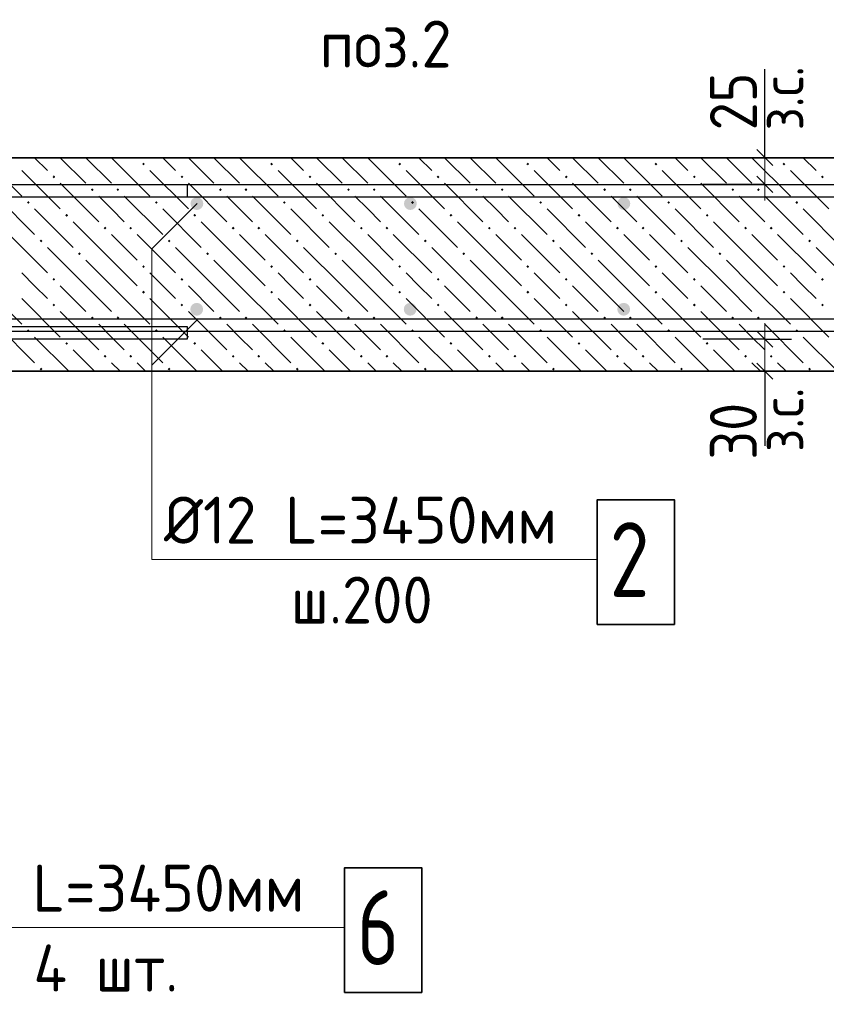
# Model space of a CAD drawing. Header units: millimetres. Extents: x 0 to 21005, y -5 to 14850.
# Tile 5 of 23: x 3453 to 5342, y 10603 to 12908. Entities that reach past the tile are written whole.
import ezdxf

# ---------------------------------------------------------------- set-up
doc = ezdxf.new("R2010")
doc.units = ezdxf.units.MM
for name, color, linetype, lineweight in [('Standard', 7, 'Continuous', 25), ('Обрамление П-обр. равн.', 7, 'Continuous', 25), ('Позиционная метка линия выноска', 7, 'Continuous', 13), ('Размерная линия_ общее', 7, 'Continuous', 13), ('Текст_ общее', 7, 'Continuous', 25), ('Фоновоя арматура Х1', 7, 'Continuous', 25)]:
    doc.layers.add(name, color=color, linetype=linetype, lineweight=lineweight)
doc.layers.add('ЖБ Лестница', color=7, linetype='Continuous', lineweight=25, true_color=0xe0e0ff)
doc.layers.add('Размерная выноска', color=7, linetype='Continuous')
doc.styles.add('ISOCPEUR', font='txt')

msp = doc.modelspace()

# ---------------------------------------------------------------- hatches: boundary and pattern name
at = {"layer": 'ЖБ Лестница', "linetype": 'Continuous', "lineweight": 18, "transparency": 33554687}
for points in [[(3739.2, 12570.3), (3742.5, 12573.6), (3745.7, 12570.3), (3742.5, 12567.1)], [(4039.2, 12570.3), (4042.5, 12573.6), (4045.7, 12570.3), (4042.5, 12567.1)], [(4339.2, 12570.3), (4342.5, 12573.6), (4345.7, 12570.3), (4342.5, 12567.1)], [(4639.2, 12570.3), (4642.5, 12573.6), (4645.8, 12570.3), (4642.5, 12567.1)], [(4939.2, 12570.3), (4942.5, 12573.6), (4945.8, 12570.3), (4942.5, 12567.1)], [(5239.2, 12570.3), (5242.5, 12573.6), (5245.8, 12570.3), (5242.5, 12567.1)], [(3529.3, 12540.3), (3532.5, 12543.6), (3535.7, 12540.3), (3532.5, 12537.1)], [(3829.3, 12540.3), (3832.5, 12543.6), (3835.7, 12540.3), (3832.5, 12537.1)], [(4129.3, 12540.3), (4132.5, 12543.6), (4135.7, 12540.3), (4132.5, 12537.1)], [(4429.3, 12540.3), (4432.5, 12543.6), (4435.7, 12540.3), (4432.5, 12537.1)], [(4729.3, 12540.3), (4732.5, 12543.6), (4735.7, 12540.3), (4732.5, 12537.1)], [(5029.3, 12540.3), (5032.5, 12543.6), (5035.7, 12540.3), (5032.5, 12537.1)], [(5329.3, 12540.3), (5332.5, 12543.6), (5335.7, 12540.3), (5332.5, 12537.1)], [(3619.3, 12510.3), (3622.5, 12513.6), (3625.7, 12510.3), (3622.5, 12507.1)], [(3679.3, 12510.3), (3682.5, 12513.6), (3685.7, 12510.3), (3682.5, 12507.1)], [(3919.3, 12510.3), (3922.5, 12513.6), (3925.7, 12510.3), (3922.5, 12507.1)], [(3979.3, 12510.3), (3982.5, 12513.6), (3985.7, 12510.3), (3982.5, 12507.1)], [(4219.3, 12510.3), (4222.5, 12513.6), (4225.7, 12510.3), (4222.5, 12507.1)], [(4279.3, 12510.3), (4282.5, 12513.6), (4285.7, 12510.3), (4282.5, 12507.1)], [(4519.3, 12510.3), (4522.5, 12513.6), (4525.7, 12510.3), (4522.5, 12507.1)], [(4579.3, 12510.3), (4582.5, 12513.6), (4585.7, 12510.3), (4582.5, 12507.1)], [(4819.3, 12510.3), (4822.5, 12513.6), (4825.7, 12510.3), (4822.5, 12507.1)], [(4879.3, 12510.3), (4882.5, 12513.6), (4885.7, 12510.3), (4882.5, 12507.1)], [(5119.3, 12510.3), (5122.5, 12513.6), (5125.7, 12510.3), (5122.5, 12507.1)], [(5179.3, 12510.3), (5182.5, 12513.6), (5185.7, 12510.3), (5182.5, 12507.1)], [(3469.3, 12480.3), (3472.5, 12483.6), (3475.7, 12480.3), (3472.5, 12477.1)], [(3769.3, 12480.3), (3772.5, 12483.6), (3775.7, 12480.3), (3772.5, 12477.1)], [(4069.3, 12480.3), (4072.5, 12483.6), (4075.7, 12480.3), (4072.5, 12477.1)], [(4369.3, 12480.3), (4372.5, 12483.6), (4375.7, 12480.3), (4372.5, 12477.1)], [(4669.3, 12480.3), (4672.5, 12483.6), (4675.7, 12480.3), (4672.5, 12477.1)], [(4969.3, 12480.3), (4972.5, 12483.6), (4975.7, 12480.3), (4972.5, 12477.1)], [(5269.3, 12480.3), (5272.5, 12483.6), (5275.7, 12480.3), (5272.5, 12477.1)], [(3559.2, 12450.3), (3562.5, 12453.6), (3565.8, 12450.3), (3562.5, 12447.1)], [(3859.2, 12450.3), (3862.5, 12453.6), (3865.8, 12450.3), (3862.5, 12447.1)], [(4159.2, 12450.3), (4162.5, 12453.6), (4165.8, 12450.3), (4162.5, 12447.1)], [(4459.2, 12450.3), (4462.5, 12453.6), (4465.8, 12450.3), (4462.5, 12447.1)], [(4759.2, 12450.3), (4762.5, 12453.6), (4765.8, 12450.3), (4762.5, 12447.1)], [(5059.2, 12450.3), (5062.5, 12453.6), (5065.8, 12450.3), (5062.5, 12447.1)], [(3649.2, 12420.3), (3652.5, 12423.6), (3655.8, 12420.3), (3652.5, 12417.1)], [(3709.2, 12420.3), (3712.5, 12423.6), (3715.8, 12420.3), (3712.5, 12417.1)], [(3949.2, 12420.3), (3952.5, 12423.6), (3955.8, 12420.3), (3952.5, 12417.1)], [(4009.2, 12420.3), (4012.5, 12423.6), (4015.8, 12420.3), (4012.5, 12417.1)], [(4249.2, 12420.3), (4252.5, 12423.6), (4255.8, 12420.3), (4252.5, 12417.1)], [(4309.2, 12420.3), (4312.5, 12423.6), (4315.8, 12420.3), (4312.5, 12417.1)], [(4549.2, 12420.3), (4552.5, 12423.6), (4555.8, 12420.3), (4552.5, 12417.1)], [(4609.2, 12420.3), (4612.5, 12423.6), (4615.8, 12420.3), (4612.5, 12417.1)], [(4849.2, 12420.3), (4852.5, 12423.6), (4855.8, 12420.3), (4852.5, 12417.1)], [(4909.2, 12420.3), (4912.5, 12423.6), (4915.8, 12420.3), (4912.5, 12417.1)], [(5149.2, 12420.3), (5152.5, 12423.6), (5155.8, 12420.3), (5152.5, 12417.1)], [(5209.2, 12420.3), (5212.5, 12423.6), (5215.8, 12420.3), (5212.5, 12417.1)], [(3499.2, 12390.3), (3502.5, 12393.6), (3505.8, 12390.3), (3502.5, 12387.1)], [(3799.2, 12390.3), (3802.5, 12393.6), (3805.8, 12390.3), (3802.5, 12387.1)], [(4099.2, 12390.3), (4102.5, 12393.6), (4105.8, 12390.3), (4102.5, 12387.1)], [(4399.2, 12390.3), (4402.5, 12393.6), (4405.8, 12390.3), (4402.5, 12387.1)], [(4699.2, 12390.3), (4702.5, 12393.6), (4705.8, 12390.3), (4702.5, 12387.1)], [(4999.2, 12390.3), (5002.5, 12393.6), (5005.8, 12390.3), (5002.5, 12387.1)], [(5299.2, 12390.3), (5302.5, 12393.6), (5305.8, 12390.3), (5302.5, 12387.1)], [(3589.2, 12360.3), (3592.5, 12363.6), (3595.7, 12360.3), (3592.5, 12357.1)], [(3889.2, 12360.3), (3892.5, 12363.6), (3895.7, 12360.3), (3892.5, 12357.1)], [(4189.2, 12360.3), (4192.5, 12363.6), (4195.7, 12360.3), (4192.5, 12357.1)], [(4489.2, 12360.3), (4492.5, 12363.6), (4495.8, 12360.3), (4492.5, 12357.1)], [(4789.2, 12360.3), (4792.5, 12363.6), (4795.8, 12360.3), (4792.5, 12357.1)], [(5089.2, 12360.3), (5092.5, 12363.6), (5095.8, 12360.3), (5092.5, 12357.1)], [(3739.2, 12330.3), (3742.5, 12333.6), (3745.7, 12330.3), (3742.5, 12327.1)], [(4039.2, 12330.3), (4042.5, 12333.6), (4045.7, 12330.3), (4042.5, 12327.1)], [(4339.2, 12330.3), (4342.5, 12333.6), (4345.7, 12330.3), (4342.5, 12327.1)], [(4639.2, 12330.3), (4642.5, 12333.6), (4645.8, 12330.3), (4642.5, 12327.1)], [(4939.2, 12330.3), (4942.5, 12333.6), (4945.8, 12330.3), (4942.5, 12327.1)], [(5239.2, 12330.3), (5242.5, 12333.6), (5245.8, 12330.3), (5242.5, 12327.1)], [(3529.3, 12300.3), (3532.5, 12303.6), (3535.7, 12300.3), (3532.5, 12297.1)], [(3829.3, 12300.3), (3832.5, 12303.6), (3835.7, 12300.3), (3832.5, 12297.1)], [(4129.3, 12300.3), (4132.5, 12303.6), (4135.7, 12300.3), (4132.5, 12297.1)], [(4429.3, 12300.3), (4432.5, 12303.6), (4435.7, 12300.3), (4432.5, 12297.1)], [(4729.3, 12300.3), (4732.5, 12303.6), (4735.7, 12300.3), (4732.5, 12297.1)], [(5029.3, 12300.3), (5032.5, 12303.6), (5035.7, 12300.3), (5032.5, 12297.1)], [(5329.3, 12300.3), (5332.5, 12303.6), (5335.7, 12300.3), (5332.5, 12297.1)], [(3739.2, 12270.3), (3742.5, 12273.6), (3745.7, 12270.3), (3742.5, 12267.1)], [(4039.2, 12270.3), (4042.5, 12273.6), (4045.7, 12270.3), (4042.5, 12267.1)], [(4339.2, 12270.3), (4342.5, 12273.6), (4345.7, 12270.3), (4342.5, 12267.1)], [(4639.2, 12270.3), (4642.5, 12273.6), (4645.8, 12270.3), (4642.5, 12267.1)], [(4939.2, 12270.3), (4942.5, 12273.6), (4945.8, 12270.3), (4942.5, 12267.1)], [(5239.2, 12270.3), (5242.5, 12273.6), (5245.8, 12270.3), (5242.5, 12267.1)], [(3529.3, 12240.3), (3532.5, 12243.6), (3535.7, 12240.3), (3532.5, 12237.1)], [(3829.3, 12240.3), (3832.5, 12243.6), (3835.7, 12240.3), (3832.5, 12237.1)], [(4129.3, 12240.3), (4132.5, 12243.6), (4135.7, 12240.3), (4132.5, 12237.1)], [(4429.3, 12240.3), (4432.5, 12243.6), (4435.7, 12240.3), (4432.5, 12237.1)], [(4729.3, 12240.3), (4732.5, 12243.6), (4735.7, 12240.3), (4732.5, 12237.1)], [(5029.3, 12240.3), (5032.5, 12243.6), (5035.7, 12240.3), (5032.5, 12237.1)], [(5329.3, 12240.3), (5332.5, 12243.6), (5335.7, 12240.3), (5332.5, 12237.1)], [(3619.3, 12210.3), (3622.5, 12213.6), (3625.7, 12210.3), (3622.5, 12207.1)], [(3679.3, 12210.3), (3682.5, 12213.6), (3685.7, 12210.3), (3682.5, 12207.1)], [(3919.3, 12210.3), (3922.5, 12213.6), (3925.7, 12210.3), (3922.5, 12207.1)], [(3979.3, 12210.3), (3982.5, 12213.6), (3985.7, 12210.3), (3982.5, 12207.1)], [(4219.3, 12210.3), (4222.5, 12213.6), (4225.7, 12210.3), (4222.5, 12207.1)], [(4279.3, 12210.3), (4282.5, 12213.6), (4285.7, 12210.3), (4282.5, 12207.1)], [(4519.3, 12210.3), (4522.5, 12213.6), (4525.7, 12210.3), (4522.5, 12207.1)], [(4579.3, 12210.3), (4582.5, 12213.6), (4585.7, 12210.3), (4582.5, 12207.1)], [(4819.3, 12210.3), (4822.5, 12213.6), (4825.7, 12210.3), (4822.5, 12207.1)], [(4879.3, 12210.3), (4882.5, 12213.6), (4885.7, 12210.3), (4882.5, 12207.1)], [(5119.3, 12210.3), (5122.5, 12213.6), (5125.7, 12210.3), (5122.5, 12207.1)], [(5179.3, 12210.3), (5182.5, 12213.6), (5185.7, 12210.3), (5182.5, 12207.1)], [(3469.3, 12180.3), (3472.5, 12183.6), (3475.7, 12180.3), (3472.5, 12177.1)], [(3769.3, 12180.3), (3772.5, 12183.6), (3775.7, 12180.3), (3772.5, 12177.1)], [(4069.3, 12180.3), (4072.5, 12183.6), (4075.7, 12180.3), (4072.5, 12177.1)], [(4369.3, 12180.3), (4372.5, 12183.6), (4375.7, 12180.3), (4372.5, 12177.1)], [(4669.3, 12180.3), (4672.5, 12183.6), (4675.7, 12180.3), (4672.5, 12177.1)], [(4969.3, 12180.3), (4972.5, 12183.6), (4975.7, 12180.3), (4972.5, 12177.1)], [(5269.3, 12180.3), (5272.5, 12183.6), (5275.7, 12180.3), (5272.5, 12177.1)], [(3559.2, 12150.3), (3562.5, 12153.6), (3565.8, 12150.3), (3562.5, 12147.1)], [(3859.2, 12150.3), (3862.5, 12153.6), (3865.8, 12150.3), (3862.5, 12147.1)], [(4159.2, 12150.3), (4162.5, 12153.6), (4165.8, 12150.3), (4162.5, 12147.1)], [(4459.2, 12150.3), (4462.5, 12153.6), (4465.8, 12150.3), (4462.5, 12147.1)], [(4759.2, 12150.3), (4762.5, 12153.6), (4765.8, 12150.3), (4762.5, 12147.1)], [(5059.2, 12150.3), (5062.5, 12153.6), (5065.8, 12150.3), (5062.5, 12147.1)], [(3649.2, 12120.3), (3652.5, 12123.6), (3655.8, 12120.3), (3652.5, 12117.1)], [(3709.2, 12120.3), (3712.5, 12123.6), (3715.8, 12120.3), (3712.5, 12117.1)], [(3949.2, 12120.3), (3952.5, 12123.6), (3955.8, 12120.3), (3952.5, 12117.1)], [(4009.2, 12120.3), (4012.5, 12123.6), (4015.8, 12120.3), (4012.5, 12117.1)], [(4249.2, 12120.3), (4252.5, 12123.6), (4255.8, 12120.3), (4252.5, 12117.1)], [(4309.2, 12120.3), (4312.5, 12123.6), (4315.8, 12120.3), (4312.5, 12117.1)], [(4549.2, 12120.3), (4552.5, 12123.6), (4555.8, 12120.3), (4552.5, 12117.1)], [(4609.2, 12120.3), (4612.5, 12123.6), (4615.8, 12120.3), (4612.5, 12117.1)], [(4849.2, 12120.3), (4852.5, 12123.6), (4855.8, 12120.3), (4852.5, 12117.1)], [(4909.2, 12120.3), (4912.5, 12123.6), (4915.8, 12120.3), (4912.5, 12117.1)], [(5149.2, 12120.3), (5152.5, 12123.6), (5155.8, 12120.3), (5152.5, 12117.1)], [(5209.2, 12120.3), (5212.5, 12123.6), (5215.8, 12120.3), (5212.5, 12117.1)], [(3499.2, 12090.3), (3502.5, 12093.6), (3505.8, 12090.3), (3502.5, 12087.1)], [(3799.2, 12090.3), (3802.5, 12093.6), (3805.8, 12090.3), (3802.5, 12087.1)], [(4099.2, 12090.3), (4102.5, 12093.6), (4105.8, 12090.3), (4102.5, 12087.1)], [(4399.2, 12090.3), (4402.5, 12093.6), (4405.8, 12090.3), (4402.5, 12087.1)], [(4699.2, 12090.3), (4702.5, 12093.6), (4705.8, 12090.3), (4702.5, 12087.1)], [(4999.2, 12090.3), (5002.5, 12093.6), (5005.8, 12090.3), (5002.5, 12087.1)], [(5299.2, 12090.3), (5302.5, 12093.6), (5305.8, 12090.3), (5302.5, 12087.1)]]:
    msp.add_hatch(color=7, dxfattribs=at).paths.add_polyline_path(points, flags=16)
at = {"layer": 'Фоновоя арматура Х1', "linetype": 'Continuous', "lineweight": 35, "transparency": 33554687}
for points in [[(3882.5, 12477.8), (3881.4, 12483.6), (3878.1, 12488.4), (3873.2, 12491.7), (3867.5, 12492.8), (3861.8, 12491.7), (3856.9, 12488.4), (3853.6, 12483.6), (3852.5, 12477.8), (3853.6, 12472.1), (3856.9, 12467.2), (3861.8, 12464), (3867.5, 12462.8), (3873.2, 12464), (3878.1, 12467.2), (3881.4, 12472.1)], [(4382.5, 12477.8), (4381.4, 12483.6), (4378.1, 12488.4), (4373.2, 12491.7), (4367.5, 12492.8), (4361.8, 12491.7), (4356.9, 12488.4), (4353.6, 12483.6), (4352.5, 12477.8), (4353.6, 12472.1), (4356.9, 12467.2), (4361.8, 12464), (4367.5, 12462.8), (4373.2, 12464), (4378.1, 12467.2), (4381.4, 12472.1)], [(4882.5, 12477.8), (4881.4, 12483.6), (4878.1, 12488.4), (4873.2, 12491.7), (4867.5, 12492.8), (4861.8, 12491.7), (4856.9, 12488.4), (4853.6, 12483.6), (4852.5, 12477.8), (4853.6, 12472.1), (4856.9, 12467.2), (4861.8, 12464), (4867.5, 12462.8), (4873.2, 12464), (4878.1, 12467.2), (4881.4, 12472.1)], [(3882.1, 12230.3), (3880.9, 12236.1), (3877.7, 12241), (3872.8, 12244.2), (3867.1, 12245.3), (3861.3, 12244.2), (3856.5, 12241), (3853.2, 12236.1), (3852.1, 12230.3), (3853.2, 12224.6), (3856.5, 12219.7), (3861.3, 12216.5), (3867.1, 12215.3), (3872.8, 12216.5), (3877.7, 12219.7), (3880.9, 12224.6)], [(4382.1, 12230.3), (4380.9, 12236.1), (4377.7, 12241), (4372.8, 12244.2), (4367.1, 12245.3), (4361.3, 12244.2), (4356.5, 12241), (4353.2, 12236.1), (4352.1, 12230.3), (4353.2, 12224.6), (4356.5, 12219.7), (4361.3, 12216.5), (4367.1, 12215.3), (4372.8, 12216.5), (4377.7, 12219.7), (4380.9, 12224.6)], [(4882.1, 12230.3), (4880.9, 12236.1), (4877.7, 12241), (4872.8, 12244.2), (4867.1, 12245.3), (4861.3, 12244.2), (4856.5, 12241), (4853.2, 12236.1), (4852.1, 12230.3), (4853.2, 12224.6), (4856.5, 12219.7), (4861.3, 12216.5), (4867.1, 12215.3), (4872.8, 12216.5), (4877.7, 12219.7), (4880.9, 12224.6)]]:
    msp.add_hatch(color=7, dxfattribs=at).paths.add_polyline_path(points)

# ---------------------------------------------------------------- linework, layer by layer
at = {"color": 7, "linetype": 'Continuous', "lineweight": 25, "transparency": 33554687}
for points in [[(2305, 12522.8), (7829.4, 12522.8), (7835, 12522.6), (7840.8, 12522.1), (7846.5, 12521.2), (7852.1, 12520), (7857.6, 12518.6), (7863.1, 12516.8), (7868.5, 12514.7), (7873.6, 12512.4), (15043.6, 8927.4)], [(15030.7, 8900.3), (7860.7, 12485.3), (7856.9, 12487), (7853.1, 12488.5), (7849.1, 12489.8), (7845.2, 12490.8), (7841.2, 12491.7), (7837.1, 12492.3), (7833, 12492.7), (7828.8, 12492.8), (2305, 12492.8), (2305, 12522.8)]]:
    msp.add_lwpolyline(points, dxfattribs=at)
at = {"layer": 'ЖБ Лестница', "color": 7, "linetype": 'Continuous', "lineweight": 35, "transparency": 33554687}
for p, q in [((8617.5, 12585.3), (2742.9, 12585.3)), ((2742.9, 12085.3), (7867.5, 12085.3))]:
    msp.add_line(p, q, dxfattribs=at)
at = {"layer": 'ЖБ Лестница', "color": 9, "linetype": 'Continuous', "lineweight": 18, "true_color": 0xc7c7c7, "transparency": 33554687}
for p, q in [((3367.5, 12585.3), (3457.5, 12495.3)), ((3487.5, 12585.3), (3487.5, 12585.3)), ((3517.5, 12555.3), (3487.5, 12585.3)), ((3547.5, 12585.3), (3607.5, 12525.3)), ((3607.5, 12585.3), (3607.5, 12585.3)), ((3607.5, 12585.3), (3667.5, 12525.3)), ((3667.5, 12585.3), (3757.5, 12495.3)), ((3667.5, 12585.3), (3667.5, 12585.3)), ((3727.5, 12585.3), (3727.5, 12585.3)), ((3787.5, 12585.3), (3787.5, 12585.3)), ((3817.5, 12555.3), (3787.5, 12585.3)), ((3847.5, 12585.3), (3907.5, 12525.3)), ((3907.5, 12585.3), (3907.5, 12585.3)), ((3907.5, 12585.3), (3967.5, 12525.3)), ((3967.5, 12585.3), (4057.5, 12495.3)), ((3967.5, 12585.3), (3967.5, 12585.3)), ((4027.5, 12585.3), (4027.5, 12585.3)), ((4087.5, 12585.3), (4087.5, 12585.3)), ((4117.5, 12555.3), (4087.5, 12585.3)), ((4147.5, 12585.3), (4207.5, 12525.3)), ((4207.5, 12585.3), (4207.5, 12585.3)), ((4207.5, 12585.3), (4267.5, 12525.3)), ((4267.5, 12585.3), (4357.5, 12495.3)), ((4267.5, 12585.3), (4267.5, 12585.3)), ((4327.5, 12585.3), (4327.5, 12585.3)), ((4387.5, 12585.3), (4387.5, 12585.3)), ((4417.5, 12555.3), (4387.5, 12585.3)), ((4447.5, 12585.3), (4507.5, 12525.3)), ((4507.5, 12585.3), (4507.5, 12585.3)), ((4507.5, 12585.3), (4567.5, 12525.3)), ((4567.5, 12585.3), (4657.5, 12495.3)), ((4567.5, 12585.3), (4567.5, 12585.3)), ((4627.5, 12585.3), (4627.5, 12585.3)), ((4687.5, 12585.3), (4687.5, 12585.3)), ((4717.5, 12555.3), (4687.5, 12585.3)), ((4747.5, 12585.3), (4807.5, 12525.3)), ((4807.5, 12585.3), (4807.5, 12585.3)), ((4807.5, 12585.3), (4867.5, 12525.3)), ((4867.5, 12585.3), (4957.5, 12495.3)), ((4867.5, 12585.3), (4867.5, 12585.3)), ((4927.5, 12585.3), (4927.5, 12585.3)), ((4987.5, 12585.3), (4987.5, 12585.3)), ((5017.5, 12555.3), (4987.5, 12585.3)), ((5047.5, 12585.3), (5107.5, 12525.3)), ((5107.5, 12585.3), (5107.5, 12585.3)), ((5107.5, 12585.3), (5167.5, 12525.3)), ((5167.5, 12585.3), (5257.5, 12495.3)), ((5167.5, 12585.3), (5167.5, 12585.3)), ((5227.5, 12585.3), (5227.5, 12585.3)), ((5287.5, 12585.3), (5287.5, 12585.3)), ((5317.5, 12555.3), (5287.5, 12585.3)), ((3457.5, 12555.3), (3547.5, 12465.3)), ((3757.5, 12555.3), (3847.5, 12465.3)), ((4057.5, 12555.3), (4147.5, 12465.3)), ((4357.5, 12555.3), (4447.5, 12465.3)), ((4657.5, 12555.3), (4747.5, 12465.3)), ((4957.5, 12555.3), (5047.5, 12465.3)), ((5257.5, 12555.3), (5347.5, 12465.3)), ((3547.5, 12525.3), (3637.5, 12435.3)), ((3847.5, 12525.3), (3937.5, 12435.3)), ((4147.5, 12525.3), (4237.5, 12435.3)), ((4447.5, 12525.3), (4537.5, 12435.3)), ((4747.5, 12525.3), (4837.5, 12435.3)), ((5047.5, 12525.3), (5137.5, 12435.3)), ((3397.5, 12495.3), (3487.5, 12405.3)), ((3667.5, 12465.3), (3637.5, 12495.3)), ((3697.5, 12495.3), (3787.5, 12405.3)), ((3967.5, 12465.3), (3937.5, 12495.3)), ((3997.5, 12495.3), (4087.5, 12405.3)), ((4267.5, 12465.3), (4237.5, 12495.3)), ((4297.5, 12495.3), (4387.5, 12405.3)), ((4567.5, 12465.3), (4537.5, 12495.3)), ((4597.5, 12495.3), (4687.5, 12405.3)), ((4867.5, 12465.3), (4837.5, 12495.3)), ((4897.5, 12495.3), (4987.5, 12405.3)), ((5167.5, 12465.3), (5137.5, 12495.3)), ((5197.5, 12495.3), (5287.5, 12405.3)), ((3487.5, 12465.3), (3577.5, 12375.3)), ((3697.5, 12435.3), (3667.5, 12465.3)), ((3787.5, 12465.3), (3877.5, 12375.3)), ((3997.5, 12435.3), (3967.5, 12465.3)), ((4087.5, 12465.3), (4177.5, 12375.3)), ((4297.5, 12435.3), (4267.5, 12465.3)), ((4387.5, 12465.3), (4477.5, 12375.3)), ((4597.5, 12435.3), (4567.5, 12465.3)), ((4687.5, 12465.3), (4777.5, 12375.3)), ((4897.5, 12435.3), (4867.5, 12465.3)), ((4987.5, 12465.3), (5077.5, 12375.3)), ((5197.5, 12435.3), (5167.5, 12465.3)), ((5287.5, 12465.3), (5377.5, 12375.3)), ((3667.5, 12345.3), (3577.5, 12435.3)), ((3967.5, 12345.3), (3877.5, 12435.3)), ((4267.5, 12345.3), (4177.5, 12435.3)), ((4567.5, 12345.3), (4477.5, 12435.3)), ((4867.5, 12345.3), (4777.5, 12435.3)), ((5167.5, 12345.3), (5077.5, 12435.3)), ((3427.5, 12405.3), (3517.5, 12315.3)), ((3667.5, 12405.3), (3727.5, 12345.3)), ((3727.5, 12405.3), (3817.5, 12315.3)), ((3967.5, 12405.3), (4027.5, 12345.3)), ((4027.5, 12405.3), (4117.5, 12315.3)), ((4267.5, 12405.3), (4327.5, 12345.3)), ((4327.5, 12405.3), (4417.5, 12315.3)), ((4567.5, 12405.3), (4627.5, 12345.3)), ((4627.5, 12405.3), (4717.5, 12315.3)), ((4867.5, 12405.3), (4927.5, 12345.3)), ((4927.5, 12405.3), (5017.5, 12315.3)), ((5167.5, 12405.3), (5227.5, 12345.3)), ((5227.5, 12405.3), (5317.5, 12315.3)), ((3607.5, 12285.3), (3517.5, 12375.3)), ((3907.5, 12285.3), (3817.5, 12375.3)), ((4207.5, 12285.3), (4117.5, 12375.3)), ((4507.5, 12285.3), (4417.5, 12375.3)), ((4807.5, 12285.3), (4717.5, 12375.3)), ((5107.5, 12285.3), (5017.5, 12375.3)), ((5407.5, 12285.3), (5317.5, 12375.3)), ((3607.5, 12345.3), (3667.5, 12285.3)), ((3667.5, 12345.3), (3727.5, 12285.3)), ((3907.5, 12345.3), (3967.5, 12285.3)), ((3967.5, 12345.3), (4027.5, 12285.3)), ((4207.5, 12345.3), (4267.5, 12285.3)), ((4267.5, 12345.3), (4327.5, 12285.3)), ((4507.5, 12345.3), (4567.5, 12285.3)), ((4567.5, 12345.3), (4627.5, 12285.3)), ((4807.5, 12345.3), (4867.5, 12285.3)), ((4867.5, 12345.3), (4927.5, 12285.3)), ((5107.5, 12345.3), (5167.5, 12285.3)), ((5167.5, 12345.3), (5227.5, 12285.3)), ((3487.5, 12285.3), (3457.5, 12315.3)), ((3787.5, 12285.3), (3757.5, 12315.3)), ((4087.5, 12285.3), (4057.5, 12315.3)), ((4387.5, 12285.3), (4357.5, 12315.3)), ((4687.5, 12285.3), (4657.5, 12315.3)), ((4987.5, 12285.3), (4957.5, 12315.3)), ((5287.5, 12285.3), (5257.5, 12315.3)), ((3367.5, 12285.3), (3457.5, 12195.3)), ((3517.5, 12255.3), (3487.5, 12285.3)), ((3547.5, 12285.3), (3607.5, 12225.3)), ((3607.5, 12285.3), (3667.5, 12225.3)), ((3667.5, 12285.3), (3757.5, 12195.3)), ((3817.5, 12255.3), (3787.5, 12285.3)), ((3847.5, 12285.3), (3907.5, 12225.3)), ((3907.5, 12285.3), (3967.5, 12225.3)), ((3967.5, 12285.3), (4057.5, 12195.3)), ((4117.5, 12255.3), (4087.5, 12285.3)), ((4147.5, 12285.3), (4207.5, 12225.3)), ((4207.5, 12285.3), (4267.5, 12225.3)), ((4267.5, 12285.3), (4357.5, 12195.3)), ((4417.5, 12255.3), (4387.5, 12285.3)), ((4447.5, 12285.3), (4507.5, 12225.3)), ((4507.5, 12285.3), (4567.5, 12225.3)), ((4567.5, 12285.3), (4657.5, 12195.3)), ((4717.5, 12255.3), (4687.5, 12285.3)), ((4747.5, 12285.3), (4807.5, 12225.3)), ((4807.5, 12285.3), (4867.5, 12225.3)), ((4867.5, 12285.3), (4957.5, 12195.3)), ((5017.5, 12255.3), (4987.5, 12285.3)), ((5047.5, 12285.3), (5107.5, 12225.3)), ((5107.5, 12285.3), (5167.5, 12225.3)), ((5167.5, 12285.3), (5257.5, 12195.3)), ((5317.5, 12255.3), (5287.5, 12285.3)), ((3457.5, 12255.3), (3547.5, 12165.3)), ((3757.5, 12255.3), (3847.5, 12165.3)), ((4057.5, 12255.3), (4147.5, 12165.3)), ((4357.5, 12255.3), (4447.5, 12165.3)), ((4657.5, 12255.3), (4747.5, 12165.3)), ((4957.5, 12255.3), (5047.5, 12165.3)), ((5257.5, 12255.3), (5347.5, 12165.3)), ((3547.5, 12225.3), (3637.5, 12135.3)), ((3847.5, 12225.3), (3937.5, 12135.3)), ((4147.5, 12225.3), (4237.5, 12135.3)), ((4447.5, 12225.3), (4537.5, 12135.3)), ((4747.5, 12225.3), (4837.5, 12135.3)), ((5047.5, 12225.3), (5137.5, 12135.3)), ((3397.5, 12195.3), (3487.5, 12105.3)), ((3667.5, 12165.3), (3637.5, 12195.3)), ((3697.5, 12195.3), (3787.5, 12105.3)), ((3967.5, 12165.3), (3937.5, 12195.3)), ((3997.5, 12195.3), (4087.5, 12105.3)), ((4267.5, 12165.3), (4237.5, 12195.3)), ((4297.5, 12195.3), (4387.5, 12105.3)), ((4567.5, 12165.3), (4537.5, 12195.3)), ((4597.5, 12195.3), (4687.5, 12105.3)), ((4867.5, 12165.3), (4837.5, 12195.3)), ((4897.5, 12195.3), (4987.5, 12105.3)), ((5167.5, 12165.3), (5137.5, 12195.3)), ((5197.5, 12195.3), (5287.5, 12105.3)), ((3487.5, 12165.3), (3567.5, 12085.3)), ((3697.5, 12135.3), (3667.5, 12165.3)), ((3787.5, 12165.3), (3867.5, 12085.3)), ((3997.5, 12135.3), (3967.5, 12165.3)), ((4087.5, 12165.3), (4167.5, 12085.3)), ((4297.5, 12135.3), (4267.5, 12165.3)), ((4387.5, 12165.3), (4467.5, 12085.3)), ((4597.5, 12135.3), (4567.5, 12165.3)), ((4687.5, 12165.3), (4767.5, 12085.3)), ((4897.5, 12135.3), (4867.5, 12165.3)), ((4987.5, 12165.3), (5067.5, 12085.3)), ((5197.5, 12135.3), (5167.5, 12165.3)), ((5287.5, 12165.3), (5367.5, 12085.3)), ((3627.5, 12085.3), (3577.5, 12135.3)), ((3927.5, 12085.3), (3877.5, 12135.3)), ((4227.5, 12085.3), (4177.5, 12135.3)), ((4527.5, 12085.3), (4477.5, 12135.3)), ((4827.5, 12085.3), (4777.5, 12135.3)), ((5127.5, 12085.3), (5077.5, 12135.3)), ((3667.5, 12105.3), (3687.5, 12085.3)), ((3727.5, 12105.3), (3747.5, 12085.3)), ((3967.5, 12105.3), (3987.5, 12085.3)), ((4027.5, 12105.3), (4047.5, 12085.3)), ((4267.5, 12105.3), (4287.5, 12085.3)), ((4327.5, 12105.3), (4347.5, 12085.3)), ((4567.5, 12105.3), (4587.5, 12085.3)), ((4627.5, 12105.3), (4647.5, 12085.3)), ((4867.5, 12105.3), (4887.5, 12085.3)), ((4927.5, 12105.3), (4947.5, 12085.3)), ((5167.5, 12105.3), (5187.5, 12085.3)), ((5227.5, 12105.3), (5247.5, 12085.3))]:
    msp.add_line(p, q, dxfattribs=at)
at = {"layer": 'Обрамление П-обр. равн.', "color": 38, "linetype": 'Continuous', "lineweight": 25, "true_color": 0x5f1e0f, "transparency": 33554687}
for points in [[(2418, 12522.8), (3844.4, 12522.8), (3844.4, 12492.8)], [(3844.4, 12492.8), (2420, 12492.8)], [(9605.6, 11621.7), (8508.1, 12170.5), (8504.2, 12172.2), (8500.4, 12173.7), (8496.5, 12175), (8492.5, 12176), (8488.5, 12176.8), (8484.4, 12177.5), (8480.3, 12177.9), (8476.1, 12178), (2287.3, 12178), (2287.3, 12208), (8476.8, 12208), (8482.4, 12207.8), (8488.1, 12207.2), (8493.8, 12206.4), (8499.4, 12205.2), (8504.9, 12203.8), (8510.4, 12202), (8515.8, 12199.9), (8520.9, 12197.6), (9619, 11648.6), (9605.6, 11621.7)], [(2420, 12190.3), (3844.4, 12190.3), (3844.4, 12160.3), (2418, 12160.3)]]:
    msp.add_lwpolyline(points, dxfattribs=at)
at = {"layer": 'Позиционная метка линия выноска', "color": 7, "linetype": 'Continuous', "lineweight": 13, "transparency": 33554687}
msp.add_line((3867.9, 12205.3), (3761.9, 12099.3), dxfattribs=at)
for points in [[(3867.9, 12477.8), (3761.9, 12371.8), (3761.9, 11644.3), (4805.1, 11644.3)], [(4213.3, 10782.6), (2820.1, 10782.6), (2504.5, 12389.5)]]:
    msp.add_lwpolyline(points, dxfattribs=at)
at = {"layer": 'Размерная выноска', "color": 7, "linetype": 'Continuous', "lineweight": -3, "transparency": 33554687}
for p, q in [((5197.8, 12585.3), (5197.8, 12792.8)), ((5197.8, 12085.3), (5197.8, 11910.3))]:
    msp.add_line(p, q, dxfattribs=at)
at = {"layer": 'Размерная линия_ общее', "color": 7, "linetype": 'Continuous', "lineweight": 13, "transparency": 33554687}
for p, q in [((5197.8, 12585.3), (5197.8, 12622.8)), ((5197.8, 12522.8), (5197.8, 12585.3)), ((5197.8, 12522.8), (5197.8, 12485.3)), ((5197.8, 12160.3), (5197.8, 12197.8)), ((5197.8, 12160.3), (5197.8, 12085.3)), ((5197.8, 12085.3), (5197.8, 12047.8))]:
    msp.add_line(p, q, dxfattribs=at)
at = {"layer": 'Размерная линия_ общее', "color": 7, "linetype": 'Continuous', "lineweight": 25, "transparency": 33554687}
for p, q in [((5216.6, 12566.6), (5179.1, 12604.1)), ((5216.6, 12504.1), (5179.1, 12541.6)), ((5179.1, 12179.1), (5216.6, 12141.6)), ((5179.1, 12104.1), (5216.6, 12066.6))]:
    msp.add_line(p, q, dxfattribs=at)
at = {"layer": 'Размерная линия_ общее', "color": 253, "linetype": 'Continuous', "lineweight": -3, "true_color": 0xa0a0a0, "transparency": 33554687}
for p, q in [((5197.8, 12585.3), (5052.1, 12585.3)), ((5197.8, 12585.3), (5135.3, 12585.3)), ((5197.8, 12585.3), (5260.3, 12585.3)), ((5197.8, 12522.8), (5052.1, 12522.8)), ((5197.8, 12522.8), (5135.3, 12522.8)), ((5197.8, 12522.8), (5260.3, 12522.8)), ((5197.8, 12160.3), (5052.1, 12160.3)), ((5197.8, 12160.3), (5135.3, 12160.3)), ((5197.8, 12160.3), (5260.3, 12160.3)), ((5197.8, 12085.3), (5052.1, 12085.3)), ((5197.8, 12085.3), (5135.3, 12085.3)), ((5197.8, 12085.3), (5260.3, 12085.3))]:
    msp.add_line(p, q, dxfattribs=at)
at = {"layer": 'Текст_ общее', "color": 7, "linetype": 'Continuous', "lineweight": 35, "transparency": 33554687}
for points in [[(4805.1, 11492.6), (4985.9, 11492.6), (4985.9, 11784.3), (4805.1, 11784.3), (4805.1, 11492.6)], [(4213.3, 10630.9), (4394.1, 10630.9), (4394.1, 10922.6), (4213.3, 10922.6), (4213.3, 10630.9)]]:
    msp.add_lwpolyline(points, dxfattribs=at)

# ---------------------------------------------------------------- texts
at = {"layer": 'Standard', "color": 7, "linetype": 'Continuous', "lineweight": 25, "transparency": 33554687, "char_height": 110, "attachment_point": 7, "style": 'ISOCPEUR'}
for s, insert, width in [('\\W0.94;поз.2', (4155.2, 12796.4), 386.779), ('\\W0.96;Ø12 L=3450мм', (3790.4, 11681.6), 1009.084), ('\\W0.94;ш.200', (4087.4, 11494.6), 414.575), ('\\W0.96;Ø12 L=3450мм', (3198.7, 10819.9), 1009.087), ('\\W0.95;4 шт.', (3484.7, 10632.9), 436.91)]:
    msp.add_mtext(s, dxfattribs=dict(at, insert=insert, width=width))
at = {"layer": 'Размерная линия_ общее', "color": 7, "linetype": 'Continuous', "lineweight": 18, "transparency": 33554687, "char_height": 100, "width": 229.971, "attachment_point": 7, "rotation": 90, "style": 'ISOCPEUR'}
for insert in [(5288, 12649.2), (5288, 11896.5)]:
    msp.add_mtext('\\W0.90;з.с.', dxfattribs=dict(at, insert=insert))
at = {"layer": 'Размерная линия_ общее', "color": 7, "linetype": 'Continuous', "lineweight": 25, "transparency": 33554687, "char_height": 110, "attachment_point": 7, "rotation": 90, "style": 'ISOCPEUR'}
for s, insert, width in [('\\W0.87;25', (5179.1, 12649.4), 201.97), ('\\W0.87;30', (5179.1, 11878.3), 201.966)]:
    msp.add_mtext(s, dxfattribs=dict(at, insert=insert, width=width))
at = {"layer": 'Текст_ общее', "color": 7, "linetype": 'Continuous', "lineweight": 35, "transparency": 33554687, "char_height": 175, "attachment_point": 7, "style": 'ISOCPEUR'}
for s, insert, width in [('\\W0.78;2', (4834.2, 11556.8), 190.405), ('\\W0.78;6', (4242.5, 10695.1), 190.4)]:
    msp.add_mtext(s, dxfattribs=dict(at, insert=insert, width=width))

doc.saveas('drawing.dxf')
